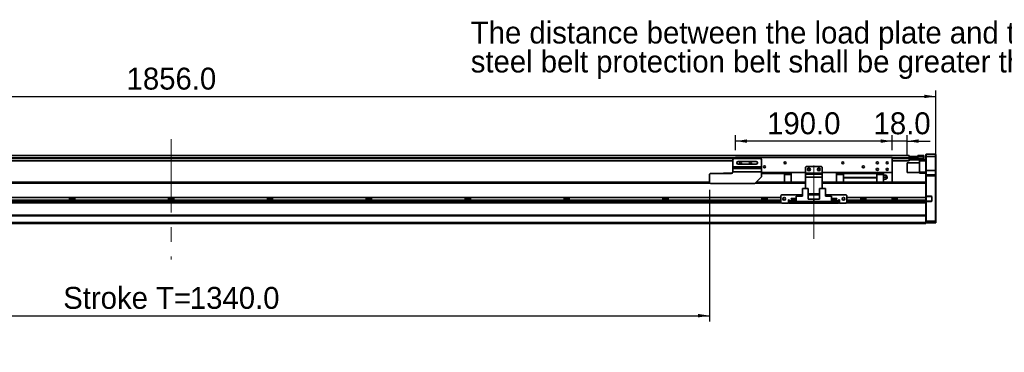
# Model space of a CAD drawing. Header units: millimetres. Extents: x 35 to 2905, y 35 to 2044.
# Tile 5 of 9: x 1008 to 2203, y 845 to 1249. Entities that reach past the tile are written whole.
import ezdxf

# ---------------------------------------------------------------- set-up
doc = ezdxf.new("R2010")
doc.units = ezdxf.units.MM
doc.header["$LTSCALE"] = 7
doc.linetypes.add('CENTERX2', pattern=[20.32, 12.7, -2.54, 2.54, -2.54])
doc.layers.add('黑色实线', color=7, linetype='Continuous')
doc.styles.add('SLDTEXTSTYLE8', font='txt')
doc.dimstyles.new('SLDDIMSTYLE0', dxfattribs={"dimtxt": 26.6, "dimasz": 14, "dimexe": 0, "dimexo": 0.0625, "dimgap": 6.65, "dimtad": 2, "dimdec": 1, "dimrnd": 1e-09, "dimzin": 4, "dimdsep": 46, "dimtxsty": 'SLDTEXTSTYLE8', "dimsah": 1, "dimcen": 0.09, "dimadec": 0, "dimazin": 1, "dimtfac": 1, "dimtdec": 1, "dimtmove": 0, "dimatfit": 0, "dimfxl": 0, "dimfrac": 2, "dimtolj": 1, "dimtzin": 12, "dimarcsym": 0})
doc.dimstyles.new('SLDDIMSTYLE4', dxfattribs={"dimtxt": 26.6, "dimasz": 14, "dimexe": 0, "dimexo": 0.0625, "dimgap": 6.65, "dimtad": 2, "dimdec": 1, "dimrnd": 1e-09, "dimzin": 4, "dimdsep": 46, "dimtxsty": 'SLDTEXTSTYLE8', "dimsah": 1, "dimcen": 0.09, "dimadec": 0, "dimazin": 1, "dimtfac": 1, "dimtdec": 1, "dimtofl": 0, "dimtmove": 0, "dimatfit": 3, "dimfxl": 0, "dimfrac": 2, "dimtolj": 1, "dimtzin": 12, "dimarcsym": 0})

# ---------------------------------------------------------------- blocks, each defined once
blk = doc.blocks.new('SW_NOTE_4')
at = {"layer": '黑色实线', "color": 0, "char_height": 26.6, "attachment_point": 1, "style": 'SLDTEXTSTYLE8'}
for s, insert in [('The distance between the load plate and the ', (-813.1, 48.9)), ('steel belt protection belt shall be greater than 4mm', (-813.1, 13.8))]:
    blk.add_mtext(s, dxfattribs=dict(at, insert=insert))
blk = doc.blocks.new('_D_21')
at = {"layer": '黑色实线'}
for p, q in [((264.3, 1068.1), (264.3, 1162.7)), ((2120.3, 1068.1), (2120.3, 1162.7)), ((264.3, 1155.7), (2120.3, 1155.7))]:
    blk.add_line(p, q, dxfattribs=at)
for points in [[(264.3, 1155.7), (278.3, 1153.6), (278.3, 1157.8)], [(2120.3, 1155.7), (2106.3, 1157.8), (2106.3, 1153.6)]]:
    blk.add_solid(points, dxfattribs=at)
at = {"layer": '黑色实线', "insert": (1138.2, 1190.6), "char_height": 26.6, "attachment_point": 1, "style": 'SLDTEXTSTYLE8'}
blk.add_mtext('1856.0', dxfattribs=at)
blk = doc.blocks.new('_D_24')
at = {"layer": '黑色实线'}
for p, q in [((505.8, 1045.8), (505.8, 882.7)), ((1845.8, 1042.3), (1845.8, 882.7)), ((505.8, 889.7), (1845.8, 889.7))]:
    blk.add_line(p, q, dxfattribs=at)
for points in [[(505.8, 889.7), (519.8, 887.6), (519.8, 891.8)], [(1845.8, 889.7), (1831.8, 891.8), (1831.8, 887.6)]]:
    blk.add_solid(points, dxfattribs=at)
at = {"layer": '黑色实线', "char_height": 26.6, "attachment_point": 1, "style": 'SLDTEXTSTYLE8'}
for s, insert in [('Stroke T=', (1061.3, 924.6)), ('1340.0', (1215, 924.6))]:
    blk.add_mtext(s, dxfattribs=dict(at, insert=insert))
blk = doc.blocks.new('_D_25')
at = {"layer": '黑色实线'}
for p, q in [((1877.3, 1090.6), (1877.3, 1108.5)), ((2067.3, 1101.5), (1877.3, 1101.5)), ((2067.3, 1090.6), (2067.3, 1108.5))]:
    blk.add_line(p, q, dxfattribs=at)
for points in [[(1877.3, 1101.5), (1891.3, 1099.4), (1891.3, 1103.6)], [(2067.3, 1101.5), (2053.3, 1103.6), (2053.3, 1099.4)]]:
    blk.add_solid(points, dxfattribs=at)
at = {"layer": '黑色实线', "insert": (1915.5, 1136.4), "char_height": 26.6, "attachment_point": 1, "style": 'SLDTEXTSTYLE8'}
blk.add_mtext('190.0', dxfattribs=at)
blk = doc.blocks.new('_D_26')
at = {"layer": '黑色实线'}
for p, q in [((2067.3, 1101.5), (2039.3, 1101.5)), ((2067.3, 1090.6), (2067.3, 1108.5)), ((2085.3, 1101.5), (2067.3, 1101.5)), ((2085.3, 1083.8), (2085.3, 1108.5)), ((2085.3, 1101.5), (2113.3, 1101.5))]:
    blk.add_line(p, q, dxfattribs=at)
for points in [[(2067.3, 1101.5), (2053.3, 1103.6), (2053.3, 1099.4)], [(2085.3, 1101.5), (2099.3, 1099.4), (2099.3, 1103.6)]]:
    blk.add_solid(points, dxfattribs=at)
at = {"layer": '黑色实线', "insert": (2044.7, 1136.4), "char_height": 26.6, "attachment_point": 1, "style": 'SLDTEXTSTYLE8'}
blk.add_mtext('18.0', dxfattribs=at)

msp = doc.modelspace()

# ---------------------------------------------------------------- linework, layer by layer
at = {"color": 7, "linetype": 'Continuous', "lineweight": 35}
for p, q in [((2087.79, 1084.06), (296.79, 1084.06)), ((1873.79, 1077.56), (512.79, 1077.56)), ((1874.79, 1080.21), (1873.79, 1079.21)), ((1873.79, 1079.21), (1873.79, 1070.21)), ((1874.79, 1080.21), (1907.79, 1080.21)), ((1877.29, 1081.71), (1877.29, 1080.21)), ((2067.29, 1081.71), (1877.29, 1081.71)), ((1902.29, 1076.81), (1880.29, 1076.81)), ((1908.79, 1079.21), (1907.79, 1080.21)), ((1908.79, 1079.21), (1908.79, 1070.21)), ((2067.29, 1081.71), (2067.29, 1063.21)), ((2087.79, 1077.56), (2067.29, 1077.56)), ((2087.33, 1082.67), (2087.33, 1082.91)), ((2087.33, 1082.91), (2087.83, 1082.91)), ((2087.33, 1082.91), (2087.33, 1082.91)), ((2087.79, 1084.06), (2087.79, 1082.91)), ((2087.79, 1081.41), (2087.79, 1081.06)), ((2087.79, 1081.06), (2087.79, 1080.56)), ((2087.83, 1080.91), (2087.79, 1080.91)), ((2087.79, 1080.41), (2088.09, 1080.71)), ((2087.79, 1080.71), (2088.09, 1080.71)), ((2087.79, 1080.56), (2087.79, 1077.56)), ((2087.79, 1080.41), (2088.09, 1080.41)), ((2087.79, 1080.21), (2088.09, 1080.21)), ((2087.79, 1079.01), (2088.09, 1078.71)), ((2087.83, 1082.91), (2087.83, 1080.91)), ((2087.83, 1082.91), (2096.83, 1082.91)), ((2087.83, 1080.91), (2096.83, 1080.91)), ((2088.09, 1080.41), (2088.09, 1080.71)), ((2088.09, 1080.71), (2098.29, 1080.71)), ((2088.09, 1080.41), (2088.09, 1080.21)), ((2098.29, 1080.41), (2088.09, 1080.41)), ((2088.09, 1080.21), (2088.09, 1078.71)), ((2088.09, 1080.21), (2105.49, 1080.21)), ((2105.49, 1078.71), (2088.09, 1078.71)), ((2096.83, 1080.91), (2096.83, 1082.91)), ((2096.83, 1082.91), (2097.33, 1082.91)), ((2097.33, 1080.91), (2096.83, 1080.91)), ((2097.33, 1082.91), (2097.33, 1080.91)), ((2097.33, 1080.91), (2097.79, 1080.91)), ((2097.79, 1080.71), (2097.79, 1080.91)), ((2098.29, 1084.21), (2105.49, 1084.21)), ((2098.29, 1082.71), (2098.29, 1084.21)), ((2105.49, 1082.71), (2098.29, 1082.71)), ((2098.29, 1080.41), (2098.29, 1082.71)), ((2100.29, 1077.71), (2100.29, 1078.71)), ((2108.29, 1077.71), (2100.29, 1077.71)), ((2100.29, 1063.71), (2100.29, 1077.71)), ((2105.49, 1082.71), (2105.49, 1084.21)), ((2105.79, 1083.91), (2105.49, 1084.21)), ((2105.79, 1082.71), (2105.49, 1082.71)), ((2105.49, 1080.21), (2105.49, 1082.71)), ((2105.49, 1078.71), (2105.49, 1080.21)), ((2105.49, 1080.21), (2105.79, 1080.21)), ((2105.49, 1078.71), (2105.79, 1079.01)), ((2105.49, 1078.71), (2108.29, 1078.71)), ((2105.79, 1083.91), (2105.79, 1082.71)), ((2105.79, 1082.71), (2105.79, 1080.21)), ((2105.79, 1080.21), (2105.79, 1079.01)), ((2108.59, 1085.71), (2108.29, 1085.41)), ((2108.29, 1082.71), (2108.29, 1085.41)), ((2108.59, 1082.71), (2108.29, 1082.71)), ((2108.29, 1065.71), (2108.29, 1082.71)), ((2108.59, 1085.71), (2108.59, 1082.71)), ((2108.59, 1085.71), (2119.99, 1085.71)), ((2119.99, 1082.71), (2108.59, 1082.71)), ((2108.59, 1082.71), (2108.59, 1065.71)), ((2119.99, 1082.71), (2119.99, 1085.71)), ((2119.99, 1085.71), (2120.29, 1085.41)), ((2119.99, 1065.71), (2119.99, 1082.71)), ((2119.99, 1082.71), (2120.29, 1082.71)), ((2120.29, 1085.41), (2120.29, 1082.71)), ((2120.29, 1082.71), (2120.29, 1065.71)), ((1873.79, 1070.21), (1908.79, 1070.21)), ((1873.79, 1068.21), (1873.79, 1070.21)), ((1873.79, 1068.21), (1908.79, 1068.21)), ((1873.79, 1064.23), (1873.79, 1068.21)), ((1908.79, 1064.23), (1873.79, 1064.23)), ((1873.79, 1064.23), (1873.79, 1064.21)), ((1880.29, 1073.61), (1902.29, 1073.61)), ((1908.79, 1070.21), (1908.79, 1068.21)), ((1908.79, 1068.21), (1908.79, 1064.23)), ((1908.79, 1064.23), (1908.79, 1058.21)), ((1963.29, 1070.71), (1962.29, 1069.71)), ((1962.29, 1069.71), (1962.29, 1062.71)), ((1981.29, 1070.71), (1963.29, 1070.71)), ((1982.29, 1069.71), (1981.29, 1070.71)), ((1982.29, 1069.71), (1982.29, 1062.71)), ((2085.59, 1075.21), (2085.29, 1074.91)), ((2085.29, 1063.51), (2085.29, 1074.91)), ((2085.29, 1063.51), (2085.59, 1063.21)), ((2100.29, 1075.21), (2085.59, 1075.21)), ((2085.59, 1075.21), (2085.59, 1063.21)), ((2100.29, 1063.71), (2108.29, 1063.71)), ((2100.29, 1062.71), (2100.29, 1063.71)), ((2108.59, 1065.71), (2108.29, 1065.71)), ((2108.29, 1060.41), (2108.29, 1065.71)), ((2108.59, 1065.71), (2108.59, 1060.71)), ((2108.59, 1065.71), (2119.99, 1065.71)), ((2119.99, 1060.71), (2119.99, 1065.71)), ((2120.29, 1065.71), (2119.99, 1065.71)), ((2120.29, 1065.71), (2120.29, 1060.41)), ((1845.79, 1051.65), (422.29, 1051.65)), ((496.79, 1051.71), (1845.79, 1051.71)), ((1846.79, 1062.21), (1845.79, 1061.21)), ((1845.79, 1051.21), (1845.79, 1061.21)), ((1846.79, 1062.21), (1871.79, 1062.21)), ((1862.59, 1062.41), (1862.39, 1062.21)), ((1862.59, 1062.41), (1872.66, 1062.41)), ((1862.59, 1062.41), (1862.59, 1062.21)), ((1900.79, 1050.21), (1908.79, 1058.21)), ((1962.29, 1051.65), (1902.23, 1051.65)), ((1962.29, 1063.21), (1908.79, 1063.21)), ((1908.79, 1062.21), (1936.54, 1062.21)), ((1936.54, 1062.21), (1936.54, 1063.21)), ((1936.54, 1062.21), (1936.54, 1051.65)), ((1944.79, 1062.11), (1936.54, 1062.11)), ((1936.54, 1061.16), (1944.79, 1061.16)), ((1944.79, 1061.16), (1944.79, 1062.11)), ((1944.79, 1061.16), (1944.79, 1051.65)), ((1944.79, 1051.71), (1962.29, 1051.71)), ((1962.29, 1062.71), (1982.29, 1062.71)), ((1962.29, 1061.21), (1962.29, 1062.71)), ((1962.29, 1057.71), (1962.29, 1061.21)), ((1962.29, 1061.21), (1982.29, 1061.21)), ((1982.29, 1057.71), (1962.29, 1057.71)), ((1962.29, 1057.71), (1962.29, 1043.9)), ((2067.29, 1063.21), (1982.29, 1063.21)), ((1982.29, 1062.71), (1982.29, 1061.21)), ((1982.29, 1061.21), (1982.29, 1057.71)), ((1982.29, 1057.71), (1982.29, 1043.9)), ((1982.29, 1051.71), (1999.79, 1051.71)), ((2108.29, 1051.65), (1982.29, 1051.65)), ((1999.79, 1062.11), (1999.79, 1061.16)), ((2008.04, 1062.11), (1999.79, 1062.11)), ((2008.04, 1061.16), (1999.79, 1061.16)), ((1999.79, 1061.16), (1999.79, 1051.65)), ((2008.04, 1063.21), (2008.04, 1062.21)), ((2048.54, 1062.21), (2008.04, 1062.21)), ((2008.04, 1062.21), (2008.04, 1057.21)), ((2008.04, 1057.21), (2048.54, 1057.21)), ((2008.04, 1057.21), (2008.04, 1056.91)), ((2048.54, 1056.91), (2008.04, 1056.91)), ((2008.04, 1056.91), (2008.04, 1051.65)), ((2048.54, 1062.21), (2048.54, 1063.21)), ((2048.54, 1062.21), (2048.54, 1057.21)), ((2056.79, 1062.11), (2048.54, 1062.11)), ((2056.79, 1061.16), (2048.54, 1061.16)), ((2048.54, 1056.91), (2048.54, 1057.21)), ((2048.54, 1056.91), (2048.54, 1051.65)), ((2056.79, 1061.16), (2056.79, 1062.11)), ((2056.79, 1051.65), (2056.79, 1061.16)), ((2056.79, 1060.21), (2059.1, 1060.21)), ((2056.79, 1057.71), (2059.1, 1057.71)), ((2059.1, 1055.21), (2056.79, 1055.21)), ((2056.79, 1051.71), (2102.29, 1051.71)), ((2067.29, 1063.21), (2067.29, 1051.71)), ((2085.59, 1063.21), (2100.29, 1063.21)), ((2108.29, 1062.71), (2100.29, 1062.71)), ((2102.29, 1051.71), (2102.29, 1051.65)), ((2108.59, 1060.71), (2108.29, 1060.41)), ((2108.29, 1059.21), (2108.29, 1060.41)), ((2108.59, 1059.21), (2108.29, 1059.21)), ((2108.29, 1051.36), (2108.29, 1059.21)), ((2108.59, 1060.71), (2108.59, 1059.21)), ((2108.59, 1060.71), (2119.99, 1060.71)), ((2108.59, 1059.21), (2108.59, 1034.56)), ((2119.99, 1059.21), (2108.59, 1059.21)), ((2119.99, 1059.21), (2119.99, 1060.71)), ((2120.29, 1060.41), (2119.99, 1060.71)), ((2120.29, 1059.21), (2119.99, 1059.21)), ((2119.99, 1004.21), (2119.99, 1059.21)), ((2120.29, 1060.41), (2120.29, 1059.21)), ((2120.29, 1059.21), (2120.29, 1004.33)), ((1845.79, 1051.21), (1846.79, 1050.21)), ((1846.79, 1050.21), (1900.79, 1050.21)), ((1958.34, 1043.9), (1958.34, 1034.6)), ((1958.34, 1043.9), (1965.29, 1043.9)), ((1965.29, 1043.9), (1965.29, 1031)), ((1979.29, 1043.9), (1979.29, 1031)), ((1979.29, 1043.9), (1986.24, 1043.9)), ((1986.24, 1043.9), (1986.24, 1034.6)), ((2108.29, 1051.36), (2108.29, 1050.65)), ((2108.29, 1033.1), (2108.29, 1050.65)), ((1932.29, 1033.1), (452.29, 1033.1)), ((1932.29, 1029.7), (452.29, 1029.7)), ((1069.12, 1033.1), (1069.12, 1029.7)), ((1075.46, 1031.7), (1069.12, 1031.7)), ((1075.46, 1029.7), (1075.46, 1033.1)), ((1189.12, 1033.1), (1189.12, 1029.7)), ((1195.46, 1031.7), (1189.12, 1031.7)), ((1195.46, 1029.7), (1195.46, 1033.1)), ((1309.12, 1033.1), (1309.12, 1029.7)), ((1315.46, 1031.7), (1309.12, 1031.7)), ((1315.46, 1029.7), (1315.46, 1033.1)), ((1429.12, 1033.1), (1429.12, 1029.7)), ((1435.46, 1031.7), (1429.12, 1031.7)), ((1435.46, 1029.7), (1435.46, 1033.1)), ((1549.12, 1033.1), (1549.12, 1029.7)), ((1555.46, 1031.7), (1549.12, 1031.7)), ((1555.46, 1029.7), (1555.46, 1033.1)), ((1669.12, 1033.1), (1669.12, 1029.7)), ((1675.46, 1031.7), (1669.12, 1031.7)), ((1675.46, 1029.7), (1675.46, 1033.1)), ((1789.12, 1033.1), (1789.12, 1029.7)), ((1795.46, 1031.7), (1789.12, 1031.7)), ((1795.46, 1029.7), (1795.46, 1033.1)), ((1909.12, 1033.1), (1909.12, 1029.7)), ((1915.46, 1031.7), (1909.12, 1031.7)), ((1915.46, 1029.7), (1915.46, 1033.1)), ((1933.29, 1036.4), (1932.29, 1035.4)), ((1932.29, 1035.4), (1932.29, 1027.4)), ((1958.34, 1036.4), (1933.29, 1036.4)), ((1942.29, 1030.4), (1941.29, 1030.4)), ((1941.29, 1030.4), (1941.29, 1026.4)), ((1942.29, 1029.7), (1941.29, 1029.7)), ((1942.29, 1029.4), (1942.29, 1030.4)), ((1942.29, 1029.4), (1942.29, 1028.4)), ((1942.29, 1026.4), (1942.29, 1028.4)), ((1942.29, 1028.4), (1943.29, 1028.4)), ((1943.29, 1028.4), (1943.29, 1026.4)), ((2001.29, 1028.4), (1943.29, 1028.4)), ((1944.59, 1031.65), (1944.59, 1031.95)), ((1944.59, 1031.95), (1950.79, 1031.95)), ((1944.59, 1031.65), (1950.79, 1031.65)), ((1946.99, 1029), (1946.99, 1029.7)), ((1946.99, 1029.7), (1950.79, 1029.7)), ((1946.99, 1029), (1950.79, 1029)), ((1950.79, 1028.4), (1950.79, 1034.6)), ((1950.79, 1034.6), (1958.34, 1034.6)), ((1950.79, 1028.4), (1972.29, 1028.4)), ((1979.29, 1037.71), (1965.29, 1037.71)), ((1979.29, 1036.4), (1965.29, 1036.4)), ((1972.29, 1031), (1965.29, 1031)), ((1972.29, 1031), (1972.29, 1028.4)), ((1972.29, 1031), (1979.29, 1031)), ((1993.79, 1028.4), (1972.29, 1028.4)), ((2011.29, 1036.4), (1986.24, 1036.4)), ((1993.79, 1034.6), (1986.24, 1034.6)), ((1993.79, 1034.6), (1993.79, 1028.4)), ((1999.99, 1031.95), (1993.79, 1031.95)), ((1999.99, 1031.65), (1993.79, 1031.65)), ((1997.59, 1029.7), (1993.79, 1029.7)), ((1997.59, 1029), (1993.79, 1029)), ((1997.59, 1029.7), (1997.59, 1029)), ((1999.99, 1031.95), (1999.99, 1031.65)), ((2001.29, 1026.4), (2001.29, 1028.4)), ((2001.29, 1028.4), (2002.29, 1028.4)), ((2003.29, 1030.4), (2002.29, 1030.4)), ((2002.29, 1030.4), (2002.29, 1029.4)), ((2003.29, 1029.7), (2002.29, 1029.7)), ((2002.29, 1028.4), (2002.29, 1029.4)), ((2002.29, 1028.4), (2002.29, 1026.4)), ((2003.29, 1026.4), (2003.29, 1030.4)), ((2012.29, 1035.4), (2011.29, 1036.4)), ((2012.29, 1027.4), (2012.29, 1035.4)), ((2108.29, 1033.1), (2012.29, 1033.1)), ((2108.29, 1029.7), (2012.29, 1029.7)), ((2029.12, 1033.1), (2029.12, 1029.7)), ((2035.46, 1031.7), (2029.12, 1031.7)), ((2035.46, 1029.7), (2035.46, 1033.1)), ((2067.12, 1033.1), (2067.12, 1029.7)), ((2073.46, 1031.7), (2067.12, 1031.7)), ((2073.46, 1029.7), (2073.46, 1033.1)), ((2108.29, 1034.56), (2108.59, 1034.56)), ((2108.59, 1034.26), (2108.29, 1034.56)), ((2108.29, 1029.7), (2108.29, 1033.1)), ((2108.29, 1027.65), (2108.29, 1029.7)), ((2108.59, 1028.56), (2108.29, 1028.26)), ((2108.59, 1028.26), (2108.29, 1028.26)), ((2108.29, 1027.65), (2108.29, 1026.93)), ((2108.59, 1034.56), (2108.71, 1034.26)), ((2108.59, 1034.56), (2114.79, 1034.56)), ((2108.71, 1034.26), (2108.59, 1034.26)), ((2108.59, 1034.26), (2108.59, 1028.56)), ((2108.59, 1028.56), (2108.71, 1028.56)), ((2108.71, 1028.56), (2108.59, 1028.26)), ((2108.59, 1028.26), (2108.59, 1004.21)), ((2114.79, 1028.26), (2108.59, 1028.26)), ((2114.79, 1034.26), (2108.71, 1034.26)), ((2108.71, 1028.56), (2114.79, 1028.56)), ((2114.79, 1034.56), (2114.79, 1034.26)), ((2114.79, 1028.26), (2114.79, 1028.56)), ((2115.59, 1033.76), (2115.29, 1033.76)), ((2115.29, 1029.06), (2115.29, 1033.76)), ((2115.59, 1029.06), (2115.29, 1029.06)), ((2115.59, 1033.76), (2115.59, 1029.06)), ((1933.04, 1026.65), (451.53, 1026.65)), ((1932.29, 1027.4), (1933.29, 1026.4)), ((1933.29, 1026.4), (1941.29, 1026.4)), ((1942.29, 1026.65), (1941.29, 1026.65)), ((1943.29, 1026.4), (1942.29, 1026.4)), ((2001.29, 1026.4), (1943.29, 1026.4)), ((2002.29, 1026.4), (2001.29, 1026.4)), ((2003.29, 1026.65), (2002.29, 1026.65)), ((2003.29, 1026.4), (2011.29, 1026.4)), ((2011.29, 1026.4), (2012.29, 1027.4)), ((2108.29, 1026.65), (2011.53, 1026.65)), ((2108.29, 1011.36), (2108.29, 1026.93)), ((2108.29, 1011.65), (276.29, 1011.65)), ((2108.29, 1010.65), (276.29, 1010.65)), ((2108.29, 1011.36), (2108.29, 1010.65)), ((2108.29, 1002.71), (2108.29, 1010.65)), ((2108.29, 1004.33), (2108.59, 1004.21)), ((2108.59, 1004.21), (2108.59, 1002.21)), ((2108.59, 1004.21), (2119.99, 1004.21)), ((2120.29, 1004.33), (2119.99, 1004.21)), ((2119.99, 1002.21), (2119.99, 1004.21)), ((2120.29, 1004.33), (2120.29, 1002.51)), ((2108.29, 1002.71), (276.29, 1002.71)), ((2108.29, 1001.71), (276.29, 1001.71)), ((2108.29, 1001.71), (2108.29, 1002.71)), ((2108.29, 1002.51), (2108.59, 1002.21)), ((2119.99, 1002.21), (2108.59, 1002.21)), ((2120.29, 1002.51), (2119.99, 1002.21))]:
    msp.add_line(p, q, dxfattribs=at)
at = {"color": 8, "linetype": 'Continuous', "lineweight": 35}
for p, q in [((1877.29, 1081.06), (507.29, 1081.06)), ((1877.29, 1080.56), (507.29, 1080.56)), ((2087.79, 1081.06), (2067.29, 1081.06)), ((2087.79, 1080.56), (2067.29, 1080.56)), ((1846.35, 1050.65), (422.29, 1050.65)), ((1962.29, 1050.65), (1901.23, 1050.65)), ((2108.29, 1050.65), (1982.29, 1050.65)), ((1932.29, 1027.65), (452.29, 1027.65)), ((1942.29, 1027.65), (1941.29, 1027.65)), ((1946.99, 1029.4), (1942.29, 1029.4)), ((2002.29, 1029.4), (1997.59, 1029.4)), ((2003.29, 1027.65), (2002.29, 1027.65)), ((2108.29, 1027.65), (2012.29, 1027.65))]:
    msp.add_line(p, q, dxfattribs=at)
at = {"color": 7, "linetype": 'Continuous', "lineweight": 35}
for centre, radius in [((1883.29, 1075.21), 1.25), ((1895.29, 1075.21), 1.25), ((1937.29, 1075.21), 1.25), ((2007.29, 1075.21), 1.25), ((2049.29, 1075.21), 1.25), ((2061.29, 1075.21), 1.25), ((1912.29, 1070.21), 1.25), ((1966.29, 1067.21), 1.7), ((1966.29, 1067.21), 1.25), ((1978.29, 1067.21), 1.7), ((1978.29, 1067.21), 1.25), ((2032.29, 1070.21), 1.25), ((2049.29, 1067.21), 1.25), ((2061.29, 1067.21), 1.25), ((1936.29, 1031.4), 1.7), ((2008.29, 1031.4), 1.7)]:
    msp.add_circle(centre, radius, dxfattribs=at)
for centre, radius, start, end in [((1880.29, 1075.21), 1.6, 90, 270), ((1902.29, 1075.21), 1.6, 270, 90), ((1871.79, 1064.21), 2, 270, 0), ((2058.29, 1057.71), 3, 4.42207, 56.61739), ((2058.29, 1057.71), 3, 303.36445, 355.55829), ((2061.19, 1057.71), 0.25, 0, 68.66881), ((2061.19, 1057.71), 0.25, 291.36622, 0), ((2114.79, 1033.76), 0.8, 0, 90), ((2114.79, 1033.76), 0.5, 0, 90), ((2114.79, 1029.06), 0.8, 270, 0), ((2114.79, 1029.06), 0.5, 270, 0)]:
    msp.add_arc(centre, radius, start, end, dxfattribs=at)
for points, knots in [([(2059.1, 1060.21), (2059.26, 1060.11), (2059.56, 1059.93), (2059.85, 1059.5), (2059.98, 1059.02), (2059.9, 1058.53), (2059.65, 1058.09), (2059.35, 1057.83), (2059.14, 1057.73), (2059.1, 1057.71)], [0, 0, 0, 0, 0.159715, 0.3194368, 0.4791329, 0.6388337, 0.7985594, 0.9582369, 1, 1, 1, 1]), ([(2059.93, 1060.21), (2059.92, 1060.21), (2059.9, 1060.21), (2059.65, 1060.21), (2059.35, 1060.21), (2059.14, 1060.21), (2059.1, 1060.21)], [0, 0, 0, 0, 0.275919, 0.5961445, 0.9162725, 1, 1, 1, 1]), ([(2059.1, 1057.71), (2059.26, 1057.61), (2059.56, 1057.43), (2059.85, 1057), (2059.98, 1056.52), (2059.9, 1056.03), (2059.65, 1055.59), (2059.35, 1055.33), (2059.14, 1055.23), (2059.1, 1055.21)], [0, 0, 0, 0, 0.15971502, 0.31943689, 0.47913312, 0.63883391, 0.79856017, 0.95823738, 1, 1, 1, 1]), ([(2059.1, 1055.21), (2059.26, 1055.21), (2059.57, 1055.21), (2059.84, 1055.21), (2059.97, 1055.21), (2059.94, 1055.21), (2059.93, 1055.21)], [0, 0, 0, 0, 0.31881972, 0.63765142, 0.95643515, 1, 1, 1, 1]), ([(2061.28, 1057.47), (2061.28, 1057.48), (2061.28, 1057.48), (2061.28, 1057.52), (2061.28, 1057.58), (2061.28, 1057.65), (2061.28, 1057.73), (2061.28, 1057.81), (2061.28, 1057.88), (2061.28, 1057.92), (2061.28, 1057.94), (2061.28, 1057.94), (2061.28, 1057.94)], [0, 0, 0, 0, 0.1074293, 0.2148619, 0.3222914, 0.4297218, 0.5371516, 0.6445867, 0.7520163, 0.8594452, 0.9668742, 1, 1, 1, 1])]:
    msp.add_open_spline(points, degree=3, knots=knots, dxfattribs=at)
at = {"layer": '黑色实线', "linetype": 'CENTERX2', "lineweight": 18}
for p, q in [((1192.29, 1103.66), (1192.29, 958.06)), ((1972.29, 982.95), (1972.29, 1079.85))]:
    msp.add_line(p, q, dxfattribs=at)

# ---------------------------------------------------------------- block references
at = {"layer": '黑色实线'}
msp.add_blockref('SW_NOTE_4', (2368.96, 1197.56), dxfattribs=at)

# ---------------------------------------------------------------- dimensions: what is measured, and where the dimension line sits
for base, p1, p2, dimstyle, picture, middle in [((2120.29, 1155.71), (264.29, 1059.21), (2120.29, 1059.21), 'SLDDIMSTYLE4', '_D_21', (1190.15, 1155.71)), ((1877.29, 1101.48), (2067.29, 1081.71), (1877.29, 1081.71), 'SLDDIMSTYLE4', '_D_25', (1957.92, 1101.48)), ((2067.29, 1101.48), (2085.29, 1074.91), (2067.29, 1081.71), 'SLDDIMSTYLE0', '_D_26', (2077.51, 1101.48))]:
    dim = msp.add_linear_dim(base=base, p1=p1, p2=p2, dimstyle=dimstyle, dxfattribs=at)
    dim.commit()
    dim.dimension.update_dxf_attribs({"geometry": picture, "text_midpoint": middle, "dimtype": 160})
dim = msp.add_linear_dim(base=(1845.79, 889.71), p1=(505.79, 1054.71), p2=(1845.79, 1051.21), text='Stroke T=<>', dimstyle='SLDDIMSTYLE4', dxfattribs=at)
dim.commit()
dim.dimension.update_dxf_attribs({"geometry": '_D_24', "text_midpoint": (1190.15, 889.71), "dimtype": 160})

doc.saveas('drawing.dxf')
